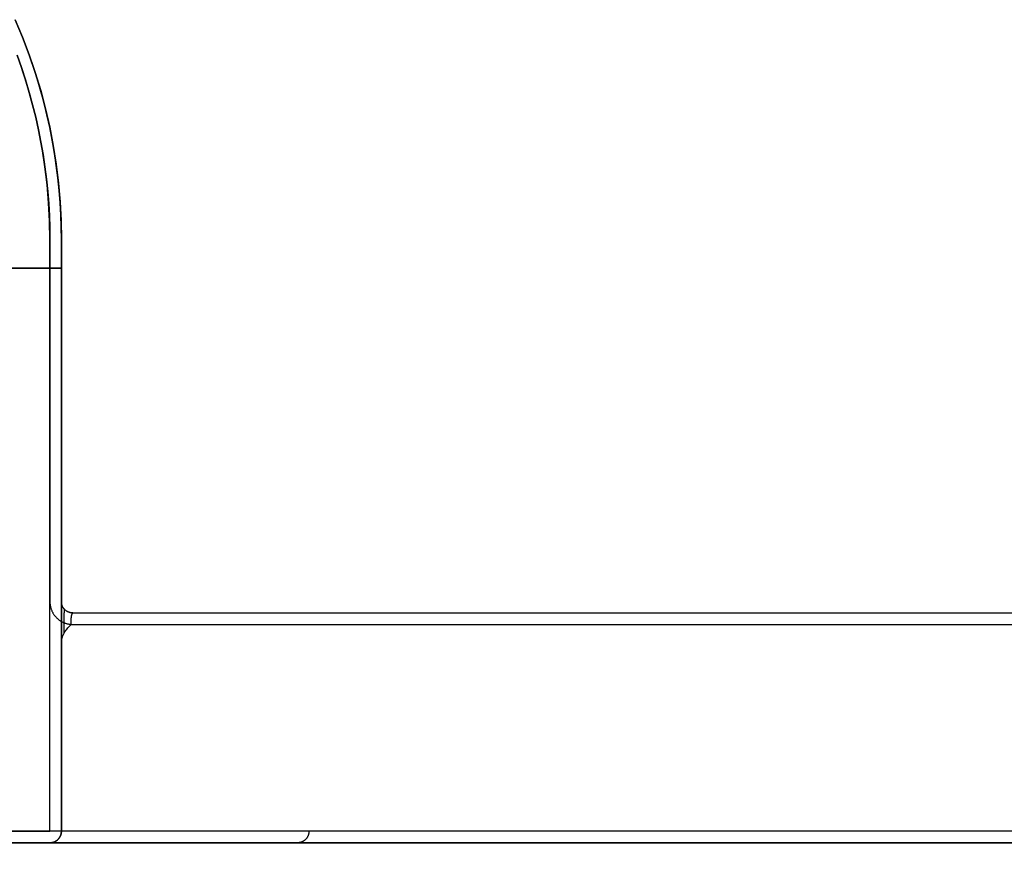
# Model space of a CAD drawing. Header units: millimetres. Extents: x -165 to 165, y -140 to 140.
# Tile 17 of 38: x -147 to -130, y 120 to 134. Entities that reach past the tile are written whole.
import ezdxf

# ---------------------------------------------------------------- set-up
doc = ezdxf.new("R2010")
doc.units = ezdxf.units.MM
doc.header["$MEASUREMENT"] = 0
doc.layers.add('Predefinito', color=5, linetype='Continuous')

# ---------------------------------------------------------------- blocks, each defined once
blk = doc.blocks.new('(#617) SUMATRA')
at = {"layer": 'Predefinito'}
for points in [[(-146, 130.5), (-146.002, 130.711), (-146.009, 130.924), (-146.021, 131.138), (-146.038, 131.354), (-146.061, 131.571), (-146.088, 131.789), (-146.121, 132.008), (-146.159, 132.229), (-146.202, 132.449), (-146.251, 132.671), (-146.306, 132.892), (-146.367, 133.114), (-146.433, 133.335), (-146.505, 133.557), (-146.583, 133.777), (-146.667, 133.997), (-146.757, 134.216)], [(-146.804, 134.324), (-146.677, 134.022), (-146.561, 133.715), (-146.455, 133.404), (-146.36, 133.091), (-146.276, 132.773), (-146.203, 132.454), (-146.141, 132.132), (-146.09, 131.808), (-146.051, 131.482), (-146.023, 131.155), (-146.006, 130.828), (-146, 130.5)], [(-146.804, 134.324), (-146.677, 134.022), (-146.561, 133.715), (-146.455, 133.404), (-146.36, 133.091), (-146.276, 132.773), (-146.203, 132.454), (-146.141, 132.132), (-146.09, 131.808), (-146.051, 131.482), (-146.023, 131.155), (-146.006, 130.828), (-146, 130.5)], [(-146.771, 133.708), (-146.695, 133.492), (-146.624, 133.276), (-146.559, 133.059), (-146.5, 132.842), (-146.446, 132.625), (-146.398, 132.408), (-146.355, 132.192), (-146.318, 131.977), (-146.286, 131.762), (-146.259, 131.548), (-146.238, 131.336), (-146.221, 131.124), (-146.209, 130.915), (-146.202, 130.706), (-146.2, 130.5)], [(-146.2, 130.5), (-146.2, 124.2)], [(-146, 120.2), (-146, 130.5)], [(-146, 130.5), (-146, 124.2)], [(-146, 124.2), (-146, 130.5)], [(-148, 130), (-146, 130)], [(-146.2, 124.2), (-146.2, 124.191), (-146.2, 124.182), (-146.199, 124.173), (-146.198, 124.164), (-146.197, 124.155), (-146.196, 124.146), (-146.195, 124.136), (-146.193, 124.127), (-146.191, 124.118), (-146.189, 124.109), (-146.187, 124.099), (-146.185, 124.09), (-146.182, 124.081), (-146.179, 124.071), (-146.175, 124.062), (-146.172, 124.053), (-146.168, 124.044), (-146.164, 124.034), (-146.16, 124.025), (-146.155, 124.016), (-146.151, 124.007), (-146.146, 123.998), (-146.14, 123.99), (-146.135, 123.981), (-146.129, 123.973), (-146.123, 123.964), (-146.117, 123.956), (-146.111, 123.948), (-146.104, 123.94), (-146.097, 123.932), (-146.09, 123.925), (-146.083, 123.917), (-146.075, 123.91), (-146.068, 123.903), (-146.06, 123.896), (-146.052, 123.889), (-146.044, 123.883), (-146.036, 123.877), (-146.027, 123.871), (-146.019, 123.865), (-146.01, 123.86), (-146.002, 123.854), (-145.993, 123.849), (-145.984, 123.845), (-145.975, 123.84), (-145.966, 123.836), (-145.956, 123.832), (-145.947, 123.828), (-145.938, 123.825), (-145.929, 123.821), (-145.919, 123.818), (-145.91, 123.815), (-145.901, 123.813), (-145.891, 123.811), (-145.882, 123.809), (-145.873, 123.807), (-145.864, 123.805), (-145.854, 123.804), (-145.845, 123.803), (-145.836, 123.802), (-145.827, 123.801), (-145.818, 123.8), (-145.809, 123.8), (-145.8, 123.8)], [(-145.8, 124), (-145.804, 124), (-145.809, 124), (-145.813, 124), (-145.818, 124.001), (-145.823, 124.001), (-145.827, 124.002), (-145.832, 124.003), (-145.836, 124.003), (-145.841, 124.004), (-145.846, 124.005), (-145.85, 124.006), (-145.855, 124.008), (-145.86, 124.009), (-145.864, 124.011), (-145.869, 124.012), (-145.874, 124.014), (-145.878, 124.016), (-145.883, 124.018), (-145.887, 124.02), (-145.892, 124.022), (-145.896, 124.025), (-145.901, 124.027), (-145.905, 124.03), (-145.909, 124.033), (-145.914, 124.035), (-145.918, 124.038), (-145.922, 124.042), (-145.926, 124.045), (-145.93, 124.048), (-145.934, 124.051), (-145.938, 124.055), (-145.941, 124.059), (-145.945, 124.062), (-145.949, 124.066), (-145.952, 124.07), (-145.955, 124.074), (-145.958, 124.078), (-145.962, 124.082), (-145.965, 124.086), (-145.967, 124.091), (-145.97, 124.095), (-145.973, 124.099), (-145.975, 124.104), (-145.978, 124.108), (-145.98, 124.113), (-145.982, 124.117), (-145.984, 124.122), (-145.986, 124.126), (-145.988, 124.131), (-145.989, 124.136), (-145.991, 124.14), (-145.992, 124.145), (-145.994, 124.15), (-145.995, 124.154), (-145.996, 124.159), (-145.997, 124.164), (-145.997, 124.168), (-145.998, 124.173), (-145.999, 124.177), (-145.999, 124.182), (-146, 124.187), (-146, 124.191), (-146, 124.196), (-146, 124.2)], [(-145.8, 124), (-145.807, 124), (-145.814, 124), (-145.82, 124.001), (-145.827, 124.002), (-145.834, 124.003), (-145.841, 124.004), (-145.847, 124.006), (-145.854, 124.007), (-145.861, 124.009), (-145.867, 124.012), (-145.873, 124.014), (-145.88, 124.017), (-145.886, 124.019), (-145.892, 124.022), (-145.898, 124.026), (-145.904, 124.029), (-145.91, 124.033), (-145.915, 124.037), (-145.921, 124.041), (-145.926, 124.045), (-145.931, 124.049), (-145.937, 124.054), (-145.941, 124.059), (-145.946, 124.063), (-145.951, 124.069), (-145.955, 124.074), (-145.959, 124.079), (-145.963, 124.085), (-145.967, 124.09), (-145.971, 124.096), (-145.974, 124.102), (-145.978, 124.108), (-145.981, 124.114), (-145.983, 124.12), (-145.986, 124.127), (-145.988, 124.133), (-145.991, 124.139), (-145.993, 124.146), (-145.994, 124.153), (-145.996, 124.159), (-145.997, 124.166), (-145.998, 124.173), (-145.999, 124.18), (-146, 124.186), (-146, 124.193), (-146, 124.2)], [(-145.8, 124), (-145.807, 124), (-145.814, 124), (-145.82, 124.001), (-145.827, 124.002), (-145.834, 124.003), (-145.841, 124.004), (-145.847, 124.006), (-145.854, 124.007), (-145.861, 124.009), (-145.867, 124.012), (-145.873, 124.014), (-145.88, 124.017), (-145.886, 124.019), (-145.892, 124.022), (-145.898, 124.026), (-145.904, 124.029), (-145.91, 124.033), (-145.915, 124.037), (-145.921, 124.041), (-145.926, 124.045), (-145.931, 124.049), (-145.937, 124.054), (-145.941, 124.059), (-145.946, 124.063), (-145.951, 124.069), (-145.955, 124.074), (-145.959, 124.079), (-145.963, 124.085), (-145.967, 124.09), (-145.971, 124.096), (-145.974, 124.102), (-145.978, 124.108), (-145.981, 124.114), (-145.983, 124.12), (-145.986, 124.127), (-145.988, 124.133), (-145.991, 124.139), (-145.993, 124.146), (-145.994, 124.153), (-145.996, 124.159), (-145.997, 124.166), (-145.998, 124.173), (-145.999, 124.18), (-146, 124.186), (-146, 124.193), (-146, 124.2)], [(-145.8, 124), (26.575, 124)], [(-145.8, 123.8), (45, 123.8)], [(-146, 122), (-146, 120.5)], [(-146, 120.5), (-146, 120.2)], [(164.793, 120.2), (-160.8, 120.2)], [(-146.2, 120), (-146.196, 120), (-146.191, 120), (-146.187, 120), (-146.182, 120.001), (-146.177, 120.001), (-146.173, 120.002), (-146.168, 120.003), (-146.164, 120.003), (-146.159, 120.004), (-146.154, 120.005), (-146.15, 120.006), (-146.145, 120.008), (-146.14, 120.009), (-146.136, 120.011), (-146.131, 120.012), (-146.126, 120.014), (-146.122, 120.016), (-146.117, 120.018), (-146.113, 120.02), (-146.108, 120.022), (-146.104, 120.025), (-146.099, 120.027), (-146.095, 120.03), (-146.091, 120.033), (-146.086, 120.035), (-146.082, 120.038), (-146.078, 120.042), (-146.074, 120.045), (-146.07, 120.048), (-146.066, 120.051), (-146.062, 120.055), (-146.059, 120.059), (-146.055, 120.062), (-146.051, 120.066), (-146.048, 120.07), (-146.045, 120.074), (-146.042, 120.078), (-146.038, 120.082), (-146.035, 120.086), (-146.033, 120.091), (-146.03, 120.095), (-146.027, 120.099), (-146.025, 120.104), (-146.022, 120.108), (-146.02, 120.113), (-146.018, 120.117), (-146.016, 120.122), (-146.014, 120.126), (-146.012, 120.131), (-146.011, 120.136), (-146.009, 120.14), (-146.008, 120.145), (-146.006, 120.15), (-146.005, 120.154), (-146.004, 120.159), (-146.003, 120.164), (-146.003, 120.168), (-146.002, 120.173), (-146.001, 120.177), (-146.001, 120.182), (-146, 120.187), (-146, 120.191), (-146, 120.196), (-146, 120.2)], [(-146, 120.2), (-146, 120.193), (-146, 120.186), (-146.001, 120.18), (-146.002, 120.173), (-146.003, 120.166), (-146.004, 120.159), (-146.006, 120.153), (-146.007, 120.146), (-146.009, 120.139), (-146.012, 120.133), (-146.014, 120.127), (-146.017, 120.12), (-146.019, 120.114), (-146.022, 120.108), (-146.026, 120.102), (-146.029, 120.096), (-146.033, 120.09), (-146.037, 120.085), (-146.041, 120.079), (-146.045, 120.074), (-146.049, 120.069), (-146.054, 120.063), (-146.059, 120.059), (-146.063, 120.054), (-146.069, 120.049), (-146.074, 120.045), (-146.079, 120.041), (-146.085, 120.037), (-146.09, 120.033), (-146.096, 120.029), (-146.102, 120.026), (-146.108, 120.022), (-146.114, 120.019), (-146.12, 120.017), (-146.127, 120.014), (-146.133, 120.012), (-146.139, 120.009), (-146.146, 120.007), (-146.153, 120.006), (-146.159, 120.004), (-146.166, 120.003), (-146.173, 120.002), (-146.18, 120.001), (-146.186, 120), (-146.193, 120), (-146.2, 120)], [(-165, 120), (-146.2, 120)], [(164.793, 120), (-160.8, 120)], [(-160.8, 120), (3.893, 120)], [(-155.6, 120), (-146.2, 120)]]:
    blk.add_lwpolyline(points, dxfattribs=at)
at = {"layer": 'Predefinito', "extrusion": (0, 1, 0)}
for points in [[(146, 59.8), (146, 59.807), (146, 59.814), (146.001, 59.82), (146.002, 59.827), (146.003, 59.834), (146.004, 59.841), (146.006, 59.847), (146.007, 59.854), (146.009, 59.861), (146.012, 59.867), (146.014, 59.873), (146.017, 59.88), (146.019, 59.886), (146.022, 59.892), (146.026, 59.898), (146.029, 59.904), (146.033, 59.91), (146.037, 59.915), (146.041, 59.921), (146.045, 59.926), (146.049, 59.931), (146.054, 59.937), (146.059, 59.941), (146.063, 59.946), (146.069, 59.951), (146.074, 59.955), (146.079, 59.959), (146.085, 59.963), (146.09, 59.967), (146.096, 59.971), (146.102, 59.974), (146.108, 59.978), (146.114, 59.981), (146.12, 59.983), (146.127, 59.986), (146.133, 59.988), (146.139, 59.991), (146.146, 59.993), (146.153, 59.994), (146.159, 59.996), (146.166, 59.997), (146.173, 59.998), (146.18, 59.999), (146.186, 60), (146.193, 60), (146.2, 60)], [(146.2, 60), (146.193, 60), (146.186, 60), (146.18, 59.999), (146.173, 59.998), (146.166, 59.997), (146.159, 59.996), (146.153, 59.994), (146.146, 59.993), (146.139, 59.991), (146.133, 59.988), (146.127, 59.986), (146.12, 59.983), (146.114, 59.981), (146.108, 59.978), (146.102, 59.974), (146.096, 59.971), (146.09, 59.967), (146.085, 59.963), (146.079, 59.959), (146.074, 59.955), (146.069, 59.951), (146.063, 59.946), (146.059, 59.941), (146.054, 59.937), (146.049, 59.931), (146.045, 59.926), (146.041, 59.921), (146.037, 59.915), (146.033, 59.91), (146.029, 59.904), (146.026, 59.898), (146.022, 59.892), (146.019, 59.886), (146.017, 59.88), (146.014, 59.873), (146.012, 59.867), (146.009, 59.861), (146.007, 59.854), (146.006, 59.847), (146.004, 59.841), (146.003, 59.834), (146.002, 59.827), (146.001, 59.82), (146, 59.814), (146, 59.807), (146, 59.8)], [(146.2, 60), (146.193, 60), (146.186, 60), (146.18, 59.999), (146.173, 59.998), (146.166, 59.997), (146.159, 59.996), (146.153, 59.994), (146.146, 59.993), (146.139, 59.991), (146.133, 59.988), (146.127, 59.986), (146.12, 59.983), (146.114, 59.981), (146.108, 59.978), (146.102, 59.974), (146.096, 59.971), (146.09, 59.967), (146.085, 59.963), (146.079, 59.959), (146.074, 59.955), (146.069, 59.951), (146.063, 59.946), (146.059, 59.941), (146.054, 59.937), (146.049, 59.931), (146.045, 59.926), (146.041, 59.921), (146.037, 59.915), (146.033, 59.91), (146.029, 59.904), (146.026, 59.898), (146.022, 59.892), (146.019, 59.886), (146.017, 59.88), (146.014, 59.873), (146.012, 59.867), (146.009, 59.861), (146.007, 59.854), (146.006, 59.847), (146.004, 59.841), (146.003, 59.834), (146.002, 59.827), (146.001, 59.82), (146, 59.814), (146, 59.807), (146, 59.8)], [(-45, 34.59), (145.8, 3.347)], [(145.8, 59.8), (-45, 59.8)], [(-45, 34.388), (145.832, 3.139)], [(146, 3.111), (-45, 34.388)], [(146, 3.111), (-45, 34.388)], [(-45, 35.908), (146, 4.631)], [(146, 4.631), (-45, 35.908)], [(-45, 34.388), (146, 3.111)], [(146, 4.631), (-45, 35.908)], [(146.2, 3.079), (165, 0)], [(160.8, 4.944), (-164.771, 59.165)], [(-164.724, 58.954), (160.767, 4.747)], [(160.767, 4.747), (-164.724, 58.954)]]:
    blk.add_lwpolyline(points, dxfattribs=at)
at = {"layer": 'Predefinito', "extrusion": (1, 0, 0)}
for points in [[(130.5, 59.8), (130.5, 0)], [(125.35, 59.8), (125.35, 0)], [(124.2, 3.347), (124.2, 3.339), (124.2, 3.331), (124.199, 3.323), (124.199, 3.315), (124.198, 3.307), (124.197, 3.299), (124.196, 3.291), (124.195, 3.283), (124.194, 3.275), (124.192, 3.267), (124.19, 3.259), (124.189, 3.251), (124.187, 3.243), (124.185, 3.236), (124.182, 3.228), (124.18, 3.22), (124.177, 3.213), (124.175, 3.205), (124.172, 3.198), (124.169, 3.19), (124.166, 3.183), (124.162, 3.176), (124.159, 3.168), (124.156, 3.161), (124.152, 3.154), (124.148, 3.147), (124.144, 3.14), (124.14, 3.133), (124.136, 3.126), (124.131, 3.12), (124.127, 3.113), (124.122, 3.107), (124.117, 3.1), (124.113, 3.094), (124.108, 3.088), (124.102, 3.081), (124.097, 3.075), (124.092, 3.07), (124.086, 3.064), (124.081, 3.058), (124.075, 3.052), (124.069, 3.047), (124.063, 3.042), (124.057, 3.036), (124.051, 3.031), (124.045, 3.026), (124.039, 3.022), (124.032, 3.017), (124.026, 3.012), (124.019, 3.008), (124.012, 3.003), (124.006, 2.999), (123.999, 2.995), (123.992, 2.991), (123.985, 2.987), (123.978, 2.984), (123.971, 2.98), (123.964, 2.977), (123.956, 2.974), (123.949, 2.971), (123.942, 2.968), (123.934, 2.965), (123.927, 2.962), (123.919, 2.96), (123.911, 2.957), (123.904, 2.955), (123.896, 2.953), (123.888, 2.951), (123.881, 2.95), (123.873, 2.948), (123.865, 2.947), (123.857, 2.946), (123.849, 2.945), (123.842, 2.944), (123.834, 2.943), (123.826, 2.942), (123.818, 2.942), (123.81, 2.942), (123.802, 2.942), (123.794, 2.942), (123.786, 2.942), (123.778, 2.942), (123.77, 2.943), (123.762, 2.943), (123.755, 2.944), (123.747, 2.945), (123.739, 2.946), (123.731, 2.948), (123.723, 2.949), (123.715, 2.951), (123.708, 2.952), (123.7, 2.954), (123.692, 2.956), (123.685, 2.959), (123.677, 2.961), (123.67, 2.963), (123.662, 2.966), (123.655, 2.969), (123.648, 2.972), (123.641, 2.975), (123.634, 2.978), (123.627, 2.981), (123.62, 2.985), (123.613, 2.989), (123.606, 2.992), (123.599, 2.996), (123.593, 3), (123.586, 3.004), (123.58, 3.009), (123.573, 3.013), (123.567, 3.017), (123.561, 3.022), (123.555, 3.027), (123.549, 3.032), (123.543, 3.037), (123.537, 3.042), (123.531, 3.047), (123.525, 3.052), (123.52, 3.058), (123.514, 3.063), (123.509, 3.069), (123.504, 3.075), (123.498, 3.081), (123.493, 3.086), (123.488, 3.093), (123.484, 3.099), (123.479, 3.105), (123.474, 3.111)], [(124.2, 59.8), (124.2, 3.347)], [(124, 3.347), (124, 59.8)], [(124, 59.8), (124, 59.807), (124, 59.814), (123.999, 59.82), (123.998, 59.827), (123.997, 59.834), (123.996, 59.841), (123.994, 59.847), (123.993, 59.854), (123.991, 59.861), (123.988, 59.867), (123.986, 59.873), (123.983, 59.88), (123.981, 59.886), (123.978, 59.892), (123.974, 59.898), (123.971, 59.904), (123.967, 59.91), (123.963, 59.915), (123.959, 59.921), (123.955, 59.926), (123.951, 59.931), (123.946, 59.937), (123.941, 59.941), (123.937, 59.946), (123.931, 59.951), (123.926, 59.955), (123.921, 59.959), (123.915, 59.963), (123.91, 59.967), (123.904, 59.971), (123.898, 59.974), (123.892, 59.978), (123.886, 59.981), (123.88, 59.983), (123.873, 59.986), (123.867, 59.988), (123.861, 59.991), (123.854, 59.993), (123.847, 59.994), (123.841, 59.996), (123.834, 59.997), (123.827, 59.998), (123.82, 59.999), (123.814, 60), (123.807, 60), (123.8, 60)], [(123.474, 3.111), (122, 3.111)], [(122, 3.111), (122, 4.631)], [(120.5, 4.631), (120.5, 3.111)], [(120.2, 3.111), (120.2, 0)], [(120, 0), (120, 3.079)]]:
    blk.add_lwpolyline(points, dxfattribs=at)
at = {"layer": 'Predefinito', "extrusion": (0, 0.587488, 0.809233)}
blk.add_lwpolyline([(145.819, -98.42), (145.823, -98.42), (145.828, -98.421), (145.832, -98.421), (145.836, -98.422), (145.84, -98.423), (145.845, -98.424), (145.849, -98.425), (145.853, -98.426), (145.857, -98.427), (145.862, -98.429), (145.866, -98.43), (145.87, -98.432), (145.875, -98.433), (145.879, -98.435), (145.883, -98.437), (145.887, -98.439), (145.891, -98.441), (145.896, -98.443), (145.9, -98.445), (145.904, -98.448), (145.908, -98.45), (145.912, -98.453), (145.916, -98.456), (145.92, -98.458), (145.923, -98.461), (145.927, -98.464), (145.931, -98.467), (145.934, -98.471), (145.938, -98.474), (145.941, -98.477), (145.945, -98.481), (145.948, -98.484), (145.951, -98.488), (145.954, -98.492), (145.957, -98.495), (145.96, -98.499), (145.963, -98.503), (145.966, -98.507), (145.969, -98.511), (145.971, -98.515), (145.973, -98.519), (145.976, -98.523), (145.978, -98.528), (145.98, -98.532), (145.982, -98.536), (145.984, -98.54), (145.986, -98.545), (145.987, -98.549), (145.989, -98.553), (145.991, -98.558), (145.992, -98.562), (145.993, -98.567), (145.994, -98.571), (145.995, -98.575), (145.996, -98.58), (145.997, -98.584), (145.998, -98.589), (145.998, -98.593), (145.999, -98.597), (145.999, -98.602), (146, -98.606), (146, -98.61), (146, -98.615), (146, -98.619)], dxfattribs=at)
at = {"layer": 'Predefinito', "extrusion": (0, 0.953525, 0.301314)}
blk.add_lwpolyline([(145.831, -34.319), (145.835, -34.319), (145.839, -34.32), (145.843, -34.321), (145.847, -34.322), (145.851, -34.323), (145.855, -34.324), (145.859, -34.325), (145.863, -34.327), (145.867, -34.328), (145.871, -34.33), (145.875, -34.331), (145.88, -34.333), (145.884, -34.335), (145.888, -34.337), (145.891, -34.339), (145.895, -34.341), (145.899, -34.343), (145.903, -34.345), (145.907, -34.347), (145.911, -34.35), (145.915, -34.352), (145.918, -34.355), (145.922, -34.358), (145.926, -34.361), (145.929, -34.364), (145.933, -34.367), (145.936, -34.37), (145.939, -34.373), (145.943, -34.376), (145.946, -34.379), (145.949, -34.383), (145.952, -34.386), (145.955, -34.39), (145.958, -34.393), (145.961, -34.397), (145.963, -34.401), (145.966, -34.405), (145.968, -34.409), (145.971, -34.412), (145.973, -34.416), (145.975, -34.42), (145.978, -34.424), (145.98, -34.428), (145.982, -34.433), (145.983, -34.437), (145.985, -34.441), (145.987, -34.445), (145.988, -34.449), (145.99, -34.453), (145.991, -34.458), (145.992, -34.462), (145.994, -34.466), (145.995, -34.47), (145.996, -34.475), (145.996, -34.479), (145.997, -34.483), (145.998, -34.487), (145.998, -34.492), (145.999, -34.496), (145.999, -34.5), (146, -34.504), (146, -34.508), (146, -34.512), (146, -34.516)], dxfattribs=at)
at = {"layer": 'Predefinito', "extrusion": (0, 0.944061, -0.329771)}
blk.add_lwpolyline([(145.898, 43.755), (145.904, 43.751), (145.909, 43.748), (145.915, 43.744), (145.92, 43.74), (145.926, 43.736), (145.931, 43.732), (145.936, 43.727), (145.941, 43.722), (145.946, 43.717), (145.95, 43.712), (145.955, 43.707), (145.959, 43.702), (145.963, 43.696), (145.967, 43.691), (145.97, 43.685), (145.974, 43.679), (145.977, 43.673), (145.98, 43.667), (145.983, 43.661), (145.986, 43.655), (145.988, 43.649), (145.99, 43.643), (145.992, 43.636), (145.994, 43.63), (145.995, 43.624), (145.997, 43.617), (145.998, 43.611), (145.998, 43.605), (145.999, 43.599), (146, 43.593), (146, 43.586), (146, 43.58)], dxfattribs=at)
at = {"layer": 'Predefinito', "extrusion": (-0.161599, 0, 0.986856)}
blk.add_lwpolyline([(-120.2, -143.578), (-120.196, -143.578), (-120.191, -143.578), (-120.187, -143.579), (-120.182, -143.579), (-120.177, -143.58), (-120.173, -143.58), (-120.168, -143.581), (-120.164, -143.582), (-120.159, -143.583), (-120.154, -143.584), (-120.15, -143.585), (-120.145, -143.586), (-120.14, -143.588), (-120.136, -143.589), (-120.131, -143.591), (-120.126, -143.592), (-120.122, -143.594), (-120.117, -143.596), (-120.113, -143.599), (-120.108, -143.601), (-120.104, -143.603), (-120.099, -143.606), (-120.095, -143.609), (-120.091, -143.611), (-120.086, -143.614), (-120.082, -143.617), (-120.078, -143.62), (-120.074, -143.624), (-120.07, -143.627), (-120.066, -143.63), (-120.062, -143.634), (-120.059, -143.638), (-120.055, -143.641), (-120.051, -143.645), (-120.048, -143.649), (-120.045, -143.653), (-120.042, -143.657), (-120.038, -143.661), (-120.035, -143.666), (-120.033, -143.67), (-120.03, -143.674), (-120.027, -143.679), (-120.025, -143.683), (-120.022, -143.688), (-120.02, -143.692), (-120.018, -143.697), (-120.016, -143.702), (-120.014, -143.706), (-120.012, -143.711), (-120.011, -143.716), (-120.009, -143.72), (-120.008, -143.725), (-120.006, -143.73), (-120.005, -143.735), (-120.004, -143.739), (-120.003, -143.744), (-120.003, -143.749), (-120.002, -143.753), (-120.001, -143.758), (-120.001, -143.763), (-120, -143.767), (-120, -143.772), (-120, -143.776), (-120, -143.781)], dxfattribs=at)
at = {"layer": 'Predefinito'}
for points in [[(-145.951, 123.65, 3.12), (-145.951, 123.658, 3.115), (-145.951, 123.665, 3.11), (-145.951, 123.673, 3.105), (-145.951, 123.68, 3.101), (-145.951, 123.688, 3.097), (-145.952, 123.692, 3.095), (-145.952, 123.696, 3.093), (-145.952, 123.7, 3.091), (-145.952, 123.704, 3.09), (-145.952, 123.708, 3.088), (-145.952, 123.713, 3.086), (-145.952, 123.718, 3.085), (-145.952, 123.723, 3.083), (-145.952, 123.728, 3.081), (-145.952, 123.733, 3.08), (-145.952, 123.738, 3.079), (-145.952, 123.743, 3.077), (-145.952, 123.748, 3.076), (-145.952, 123.754, 3.075), (-145.952, 123.759, 3.074), (-145.952, 123.764, 3.074), (-145.952, 123.769, 3.073), (-145.952, 123.775, 3.072), (-145.952, 123.78, 3.072), (-145.952, 123.785, 3.071), (-145.952, 123.791, 3.071), (-145.952, 123.796, 3.071), (-145.952, 123.801, 3.071), (-145.952, 123.807, 3.071), (-145.952, 123.812, 3.071), (-145.952, 123.817, 3.072), (-145.952, 123.823, 3.072), (-145.952, 123.828, 3.073), (-145.952, 123.833, 3.073), (-145.952, 123.838, 3.074), (-145.952, 123.844, 3.075), (-145.952, 123.849, 3.076), (-145.952, 123.854, 3.077), (-145.952, 123.859, 3.078), (-145.952, 123.865, 3.079), (-145.952, 123.87, 3.081), (-145.952, 123.875, 3.082), (-145.952, 123.88, 3.084), (-145.952, 123.885, 3.085), (-145.952, 123.89, 3.087), (-145.952, 123.895, 3.089), (-145.952, 123.9, 3.091), (-145.952, 123.905, 3.093), (-145.951, 123.91, 3.096), (-145.951, 123.914, 3.098), (-145.951, 123.919, 3.101), (-145.951, 123.924, 3.103), (-145.951, 123.928, 3.106), (-145.951, 123.933, 3.108), (-145.951, 123.937, 3.111), (-145.951, 123.942, 3.114), (-145.951, 123.946, 3.117), (-145.951, 123.951, 3.12), (-145.95, 123.955, 3.124), (-145.95, 123.959, 3.127), (-145.95, 123.963, 3.13), (-145.95, 123.967, 3.134), (-145.95, 123.971, 3.137), (-145.95, 123.975, 3.141), (-145.95, 123.979, 3.145), (-145.949, 123.983, 3.148), (-145.949, 123.987, 3.152), (-145.949, 123.99, 3.156), (-145.949, 123.994, 3.16), (-145.949, 123.997, 3.164), (-145.949, 124.001, 3.168), (-145.949, 124.004, 3.172), (-145.948, 124.007, 3.177), (-145.948, 124.01, 3.181), (-145.948, 124.013, 3.186), (-145.948, 124.016, 3.19), (-145.948, 124.019, 3.194), (-145.948, 124.022, 3.199), (-145.947, 124.025, 3.204), (-145.947, 124.027, 3.208), (-145.947, 124.03, 3.213), (-145.947, 124.032, 3.218), (-145.947, 124.034, 3.223), (-145.946, 124.036, 3.228), (-145.946, 124.038, 3.233), (-145.946, 124.04, 3.237), (-145.946, 124.042, 3.242), (-145.946, 124.044, 3.247), (-145.945, 124.046, 3.253), (-145.945, 124.047, 3.258), (-145.945, 124.049, 3.263), (-145.945, 124.05, 3.268), (-145.945, 124.051, 3.273), (-145.944, 124.053, 3.278), (-145.944, 124.054, 3.283), (-145.944, 124.055, 3.289), (-145.944, 124.056, 3.294), (-145.943, 124.056, 3.299), (-145.943, 124.057, 3.304), (-145.943, 124.058, 3.31), (-145.943, 124.058, 3.315), (-145.943, 124.058, 3.32), (-145.942, 124.059, 3.326), (-145.942, 124.059, 3.331), (-145.942, 124.059, 3.336), (-145.942, 124.059, 3.341), (-145.941, 124.059, 3.347)], [(-145.832, 123.8, 3.139), (-145.832, 123.804, 3.139), (-145.832, 123.808, 3.139), (-145.832, 123.811, 3.139), (-145.832, 123.815, 3.139), (-145.832, 123.819, 3.14), (-145.832, 123.823, 3.14), (-145.832, 123.826, 3.141), (-145.832, 123.83, 3.141), (-145.832, 123.834, 3.142), (-145.832, 123.838, 3.142), (-145.832, 123.841, 3.143), (-145.832, 123.845, 3.144), (-145.831, 123.849, 3.145), (-145.831, 123.852, 3.146), (-145.831, 123.856, 3.147), (-145.831, 123.86, 3.148), (-145.831, 123.863, 3.149), (-145.83, 123.867, 3.151), (-145.83, 123.871, 3.152), (-145.83, 123.874, 3.154), (-145.83, 123.878, 3.155), (-145.83, 123.882, 3.157), (-145.829, 123.885, 3.159), (-145.829, 123.889, 3.16), (-145.829, 123.892, 3.162), (-145.828, 123.896, 3.164), (-145.828, 123.899, 3.166), (-145.828, 123.903, 3.168), (-145.827, 123.906, 3.171), (-145.827, 123.91, 3.173), (-145.827, 123.913, 3.175), (-145.826, 123.916, 3.177), (-145.826, 123.919, 3.18), (-145.826, 123.922, 3.182), (-145.825, 123.926, 3.185), (-145.825, 123.929, 3.187), (-145.824, 123.932, 3.19), (-145.824, 123.935, 3.193), (-145.823, 123.937, 3.196), (-145.823, 123.94, 3.199), (-145.823, 123.943, 3.201), (-145.822, 123.946, 3.204), (-145.822, 123.949, 3.207), (-145.821, 123.951, 3.211), (-145.821, 123.954, 3.214), (-145.82, 123.956, 3.217), (-145.82, 123.959, 3.22), (-145.819, 123.961, 3.223), (-145.819, 123.963, 3.227), (-145.818, 123.966, 3.23), (-145.818, 123.968, 3.234), (-145.817, 123.97, 3.237), (-145.816, 123.972, 3.241), (-145.816, 123.974, 3.244), (-145.815, 123.976, 3.248), (-145.815, 123.978, 3.251), (-145.814, 123.98, 3.255), (-145.814, 123.981, 3.259), (-145.813, 123.983, 3.263), (-145.812, 123.984, 3.266), (-145.812, 123.986, 3.27), (-145.811, 123.987, 3.274), (-145.811, 123.989, 3.278), (-145.81, 123.99, 3.282), (-145.809, 123.991, 3.286), (-145.809, 123.992, 3.29), (-145.808, 123.993, 3.294), (-145.808, 123.994, 3.298), (-145.807, 123.995, 3.302), (-145.806, 123.996, 3.306), (-145.806, 123.997, 3.31), (-145.805, 123.997, 3.314), (-145.804, 123.998, 3.318), (-145.804, 123.999, 3.322), (-145.803, 123.999, 3.326), (-145.803, 123.999, 3.33), (-145.802, 124, 3.334), (-145.801, 124, 3.338), (-145.801, 124, 3.343), (-145.8, 124, 3.347)], [(-146, 123.474, 3.111), (-146, 123.481, 3.111), (-146, 123.488, 3.111), (-145.999, 123.494, 3.111), (-145.999, 123.501, 3.111), (-145.998, 123.508, 3.112), (-145.997, 123.514, 3.112), (-145.996, 123.521, 3.112), (-145.995, 123.528, 3.112), (-145.994, 123.534, 3.112), (-145.993, 123.541, 3.112), (-145.991, 123.547, 3.113), (-145.99, 123.554, 3.113), (-145.988, 123.56, 3.113), (-145.986, 123.566, 3.113), (-145.985, 123.573, 3.114), (-145.983, 123.579, 3.114), (-145.98, 123.585, 3.114), (-145.978, 123.591, 3.115), (-145.973, 123.603, 3.116), (-145.968, 123.615, 3.117), (-145.963, 123.627, 3.117), (-145.957, 123.638, 3.118), (-145.952, 123.649, 3.119), (-145.945, 123.659, 3.12), (-145.939, 123.669, 3.121), (-145.933, 123.679, 3.122), (-145.927, 123.689, 3.124), (-145.92, 123.698, 3.125), (-145.913, 123.707, 3.126), (-145.9, 123.725, 3.128), (-145.887, 123.741, 3.13), (-145.873, 123.757, 3.132), (-145.859, 123.772, 3.134), (-145.832, 123.8, 3.139)]]:
    blk.add_polyline3d(points, dxfattribs=at)
blk = doc.blocks.new('(#620) SUMATRA PIEDINO')
at = {"layer": 'Predefinito'}
for points in [[(0.5, -9.5), (0.711, -9.498), (0.924, -9.491), (1.138, -9.479), (1.354, -9.462), (1.571, -9.439), (1.789, -9.412), (2.008, -9.379), (2.229, -9.341), (2.449, -9.298), (2.671, -9.249), (2.892, -9.194), (3.114, -9.133), (3.335, -9.067), (3.557, -8.995), (3.777, -8.917), (3.997, -8.833), (4.216, -8.743)], [(0.5, -9.5), (0.828, -9.494), (1.155, -9.477), (1.482, -9.449), (1.808, -9.41), (2.132, -9.359), (2.454, -9.297), (2.773, -9.224), (3.091, -9.14), (3.404, -9.045), (3.715, -8.939), (4.022, -8.823), (4.324, -8.696)], [(0.5, -9.5), (0.828, -9.494), (1.155, -9.477), (1.482, -9.449), (1.808, -9.41), (2.132, -9.359), (2.454, -9.297), (2.773, -9.224), (3.091, -9.14), (3.404, -9.045), (3.715, -8.939), (4.022, -8.823), (4.324, -8.696)], [(-10, 9.3), (-10, -9.3)], [(-10, -9.3), (-10, 9.3)], [(-10, -9.3), (-10, 9.3)], [(-9.8, 9.3), (-9.8, -9.3)], [(0.5, -9.3), (0.706, -9.298), (0.915, -9.291), (1.124, -9.279), (1.336, -9.262), (1.548, -9.241), (1.762, -9.214), (1.977, -9.182), (2.192, -9.145), (2.408, -9.102), (2.625, -9.054), (2.842, -9), (3.059, -8.941), (3.276, -8.876), (3.492, -8.805), (3.708, -8.729)], [(0.5, -9.3), (0.818, -9.295), (1.135, -9.278), (1.451, -9.251), (1.766, -9.213), (2.08, -9.165), (2.392, -9.105), (2.702, -9.036), (3.009, -8.955), (3.313, -8.864), (3.614, -8.763)], [(0, -9.3), (0, -6.797)], [(0, -9.5), (0, -7.5)], [(-10, -9.3), (-10, -9.304), (-10, -9.309), (-10, -9.313), (-9.999, -9.318), (-9.999, -9.323), (-9.998, -9.327), (-9.997, -9.332), (-9.997, -9.336), (-9.996, -9.341), (-9.995, -9.346), (-9.994, -9.35), (-9.992, -9.355), (-9.991, -9.36), (-9.989, -9.364), (-9.988, -9.369), (-9.986, -9.374), (-9.984, -9.378), (-9.982, -9.383), (-9.98, -9.387), (-9.978, -9.392), (-9.975, -9.396), (-9.973, -9.401), (-9.97, -9.405), (-9.967, -9.409), (-9.965, -9.414), (-9.962, -9.418), (-9.958, -9.422), (-9.955, -9.426), (-9.952, -9.43), (-9.949, -9.434), (-9.945, -9.438), (-9.941, -9.441), (-9.938, -9.445), (-9.934, -9.449), (-9.93, -9.452), (-9.926, -9.455), (-9.922, -9.458), (-9.918, -9.462), (-9.914, -9.465), (-9.909, -9.467), (-9.905, -9.47), (-9.901, -9.473), (-9.896, -9.475), (-9.892, -9.478), (-9.887, -9.48), (-9.883, -9.482), (-9.878, -9.484), (-9.874, -9.486), (-9.869, -9.488), (-9.864, -9.489), (-9.86, -9.491), (-9.855, -9.492), (-9.85, -9.494), (-9.846, -9.495), (-9.841, -9.496), (-9.836, -9.497), (-9.832, -9.497), (-9.827, -9.498), (-9.823, -9.499), (-9.818, -9.499), (-9.813, -9.5), (-9.809, -9.5), (-9.804, -9.5), (-9.8, -9.5)], [(-10, -9.3), (-10, -9.307), (-10, -9.314), (-9.999, -9.32), (-9.998, -9.327), (-9.997, -9.334), (-9.996, -9.341), (-9.994, -9.347), (-9.993, -9.354), (-9.991, -9.361), (-9.988, -9.367), (-9.986, -9.373), (-9.983, -9.38), (-9.981, -9.386), (-9.978, -9.392), (-9.974, -9.398), (-9.971, -9.404), (-9.967, -9.41), (-9.963, -9.415), (-9.959, -9.421), (-9.955, -9.426), (-9.951, -9.431), (-9.946, -9.437), (-9.941, -9.441), (-9.937, -9.446), (-9.931, -9.451), (-9.926, -9.455), (-9.921, -9.459), (-9.915, -9.463), (-9.91, -9.467), (-9.904, -9.471), (-9.898, -9.474), (-9.892, -9.478), (-9.886, -9.481), (-9.88, -9.483), (-9.873, -9.486), (-9.867, -9.488), (-9.861, -9.491), (-9.854, -9.493), (-9.847, -9.494), (-9.841, -9.496), (-9.834, -9.497), (-9.827, -9.498), (-9.82, -9.499), (-9.814, -9.5), (-9.807, -9.5), (-9.8, -9.5)], [(-10, -9.3), (-10, -9.307), (-10, -9.314), (-9.999, -9.32), (-9.998, -9.327), (-9.997, -9.334), (-9.996, -9.341), (-9.994, -9.347), (-9.993, -9.354), (-9.991, -9.361), (-9.988, -9.367), (-9.986, -9.373), (-9.983, -9.38), (-9.981, -9.386), (-9.978, -9.392), (-9.974, -9.398), (-9.971, -9.404), (-9.967, -9.41), (-9.963, -9.415), (-9.959, -9.421), (-9.955, -9.426), (-9.951, -9.431), (-9.946, -9.437), (-9.941, -9.441), (-9.937, -9.446), (-9.931, -9.451), (-9.926, -9.455), (-9.921, -9.459), (-9.915, -9.463), (-9.91, -9.467), (-9.904, -9.471), (-9.898, -9.474), (-9.892, -9.478), (-9.886, -9.481), (-9.88, -9.483), (-9.873, -9.486), (-9.867, -9.488), (-9.861, -9.491), (-9.854, -9.493), (-9.847, -9.494), (-9.841, -9.496), (-9.834, -9.497), (-9.827, -9.498), (-9.82, -9.499), (-9.814, -9.5), (-9.807, -9.5), (-9.8, -9.5)], [(-9.8, -9.3), (0.5, -9.3)], [(-9.8, -9.5), (0.5, -9.5)], [(0.5, -9.5), (-9.8, -9.5)], [(-9.8, -9.5), (0.5, -9.5)]]:
    blk.add_lwpolyline(points, dxfattribs=at)
at = {"layer": 'Predefinito', "extrusion": (1, 0, 0)}
for points in [[(-9.3, 2), (-9.3, 0.2)], [(-9.3, 0), (-9.307, 0), (-9.314, 0), (-9.32, 0.001), (-9.327, 0.002), (-9.334, 0.003), (-9.341, 0.004), (-9.347, 0.006), (-9.354, 0.007), (-9.361, 0.009), (-9.367, 0.012), (-9.373, 0.014), (-9.38, 0.017), (-9.386, 0.019), (-9.392, 0.022), (-9.398, 0.026), (-9.404, 0.029), (-9.41, 0.033), (-9.415, 0.037), (-9.421, 0.041), (-9.426, 0.045), (-9.431, 0.049), (-9.437, 0.054), (-9.441, 0.059), (-9.446, 0.063), (-9.451, 0.069), (-9.455, 0.074), (-9.459, 0.079), (-9.463, 0.085), (-9.467, 0.09), (-9.471, 0.096), (-9.474, 0.102), (-9.478, 0.108), (-9.481, 0.114), (-9.483, 0.12), (-9.486, 0.127), (-9.488, 0.133), (-9.491, 0.139), (-9.493, 0.146), (-9.494, 0.153), (-9.496, 0.159), (-9.497, 0.166), (-9.498, 0.173), (-9.499, 0.18), (-9.5, 0.186), (-9.5, 0.193), (-9.5, 0.2)], [(-9.3, 0), (-9.307, 0), (-9.314, 0), (-9.32, 0.001), (-9.327, 0.002), (-9.334, 0.003), (-9.341, 0.004), (-9.347, 0.006), (-9.354, 0.007), (-9.361, 0.009), (-9.367, 0.012), (-9.373, 0.014), (-9.38, 0.017), (-9.386, 0.019), (-9.392, 0.022), (-9.398, 0.026), (-9.404, 0.029), (-9.41, 0.033), (-9.415, 0.037), (-9.421, 0.041), (-9.426, 0.045), (-9.431, 0.049), (-9.437, 0.054), (-9.441, 0.059), (-9.446, 0.063), (-9.451, 0.069), (-9.455, 0.074), (-9.459, 0.079), (-9.463, 0.085), (-9.467, 0.09), (-9.471, 0.096), (-9.474, 0.102), (-9.478, 0.108), (-9.481, 0.114), (-9.483, 0.12), (-9.486, 0.127), (-9.488, 0.133), (-9.491, 0.139), (-9.493, 0.146), (-9.494, 0.153), (-9.496, 0.159), (-9.497, 0.166), (-9.498, 0.173), (-9.499, 0.18), (-9.5, 0.186), (-9.5, 0.193), (-9.5, 0.2)], [(-9.5, 0.2), (-9.5, 0.193), (-9.5, 0.186), (-9.499, 0.18), (-9.498, 0.173), (-9.497, 0.166), (-9.496, 0.159), (-9.494, 0.153), (-9.493, 0.146), (-9.491, 0.139), (-9.488, 0.133), (-9.486, 0.127), (-9.483, 0.12), (-9.481, 0.114), (-9.478, 0.108), (-9.474, 0.102), (-9.471, 0.096), (-9.467, 0.09), (-9.463, 0.085), (-9.459, 0.079), (-9.455, 0.074), (-9.451, 0.069), (-9.446, 0.063), (-9.441, 0.059), (-9.437, 0.054), (-9.431, 0.049), (-9.426, 0.045), (-9.421, 0.041), (-9.415, 0.037), (-9.41, 0.033), (-9.404, 0.029), (-9.398, 0.026), (-9.392, 0.022), (-9.386, 0.019), (-9.38, 0.017), (-9.373, 0.014), (-9.367, 0.012), (-9.361, 0.009), (-9.354, 0.007), (-9.347, 0.006), (-9.341, 0.004), (-9.334, 0.003), (-9.327, 0.002), (-9.32, 0.001), (-9.314, 0), (-9.307, 0), (-9.3, 0)], [(-9.5, 0.2), (-9.5, 2)], [(-9.5, 0.2), (-9.5, 2)], [(-9.5, 2), (-9.5, 0.2)]]:
    blk.add_lwpolyline(points, dxfattribs=at)
at = {"layer": 'Predefinito', "extrusion": (0, 1, 0)}
blk.add_lwpolyline([(10, 0.2), (10, 0.193), (10, 0.186), (9.999, 0.18), (9.998, 0.173), (9.997, 0.166), (9.996, 0.159), (9.994, 0.153), (9.993, 0.146), (9.991, 0.139), (9.988, 0.133), (9.986, 0.127), (9.983, 0.12), (9.981, 0.114), (9.978, 0.108), (9.974, 0.102), (9.971, 0.096), (9.967, 0.09), (9.963, 0.085), (9.959, 0.079), (9.955, 0.074), (9.951, 0.069), (9.946, 0.063), (9.941, 0.059), (9.937, 0.054), (9.931, 0.049), (9.926, 0.045), (9.921, 0.041), (9.915, 0.037), (9.91, 0.033), (9.904, 0.029), (9.898, 0.026), (9.892, 0.022), (9.886, 0.019), (9.88, 0.017), (9.873, 0.014), (9.867, 0.012), (9.861, 0.009), (9.854, 0.007), (9.847, 0.006), (9.841, 0.004), (9.834, 0.003), (9.827, 0.002), (9.82, 0.001), (9.814, 0), (9.807, 0), (9.8, 0)], dxfattribs=at)
blk = doc.blocks.new('(#609) Assem1')
at = {"layer": 'Predefinito'}
blk.add_blockref('(#617) SUMATRA', (0, 0), dxfattribs=at)
at = {"layer": 'Predefinito', "rotation": 90}
blk.add_blockref('(#620) SUMATRA PIEDINO', (-155.5, 130, -2), dxfattribs=at)

msp = doc.modelspace()

# ---------------------------------------------------------------- block references
at = {"layer": 'Predefinito'}
msp.add_blockref('(#609) Assem1', (0, 0), dxfattribs=at)

doc.saveas('drawing.dxf')
